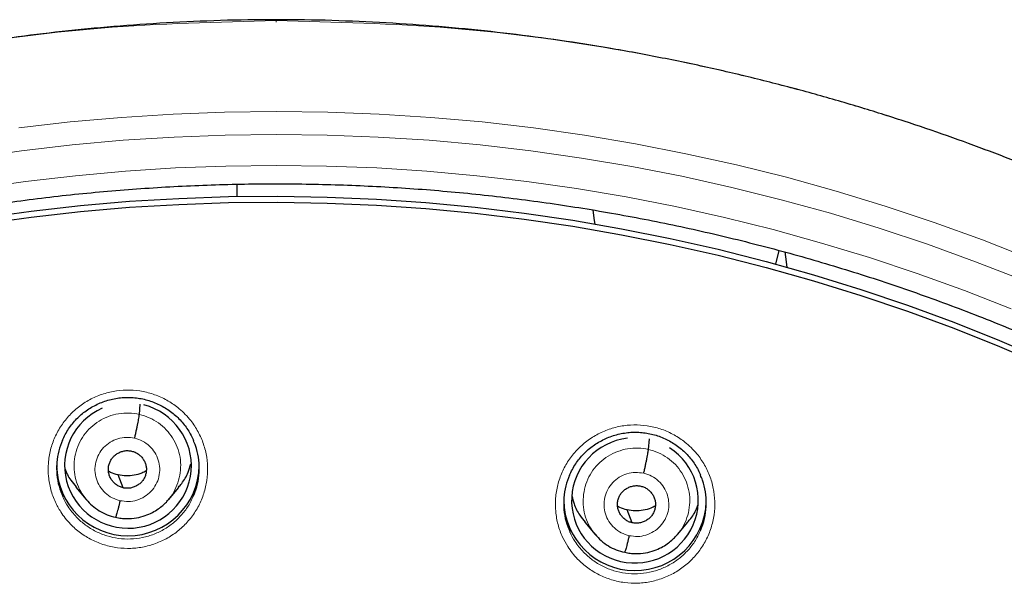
# Model space of a CAD drawing. Header units: millimetres. Extents: x 8 to 2314, y 12 to 2305.
# Tile 80 of 156: x 1080 to 1104, y 1845 to 1859. Entities that reach past the tile are written whole.
import ezdxf

# ---------------------------------------------------------------- set-up
doc = ezdxf.new("R2010")
doc.units = ezdxf.units.MM

msp = doc.modelspace()

# ---------------------------------------------------------------- linework, layer by layer
at = {"color": 7, "linetype": 'Continuous', "lineweight": 30}
for p, q in [((1085.624, 1854.929), (1085.621, 1854.637)), ((1098.472, 1853.025), (1098.549, 1853.351)), ((1083.298, 1849.441), (1083.32, 1849.689)), ((1095.434, 1848.607), (1095.456, 1848.856)), ((1082.909, 1847.691), (1082.792, 1847.999)), ((1081.784, 1847.708), (1082.029, 1847.414)), ((1083.991, 1847.409), (1084.235, 1847.702)), ((1082.021, 1847.424), (1082.037, 1847.408)), ((1082.039, 1847.41), (1082.033, 1847.418)), ((1095.046, 1846.857), (1094.928, 1847.164)), ((1082.73, 1846.989), (1082.725, 1846.987)), ((1093.92, 1846.871), (1094.165, 1846.578)), ((1096.127, 1846.577), (1096.371, 1846.87))]:
    msp.add_line(p, q, dxfattribs=at)
at = {"color": 252, "linetype": 'Continuous', "lineweight": 0}
for p, q in [((1082.052, 1847.393), (1082.039, 1847.41)), ((1082.725, 1846.987), (1082.581, 1847.035))]:
    msp.add_line(p, q, dxfattribs=at)
at = {"color": 252, "linetype": 'Continuous', "lineweight": 0, "flags": 128}
for points in [[(1080.425, 1856.271), (1081.647, 1856.413), (1082.872, 1856.523), (1084.1, 1856.602), (1085.329, 1856.65), (1086.559, 1856.666), (1087.789, 1856.65), (1089.018, 1856.602), (1090.246, 1856.523), (1091.471, 1856.413), (1092.692, 1856.271), (1093.91, 1856.098), (1095.122, 1855.893), (1096.329, 1855.658), (1097.529, 1855.391), (1098.721, 1855.094), (1099.905, 1854.766), (1101.08, 1854.408), (1102.245, 1854.02), (1103.399, 1853.602), (1104.541, 1853.154)], [(1086.559, 1856.116), (1085.341, 1856.101), (1084.124, 1856.054), (1082.908, 1855.976), (1081.696, 1855.866), (1080.486, 1855.726), (1079.281, 1855.554)], [(1104.364, 1852.64), (1103.232, 1853.083), (1102.09, 1853.497), (1100.936, 1853.881), (1099.773, 1854.236), (1098.601, 1854.56), (1097.42, 1854.854), (1096.232, 1855.118), (1095.038, 1855.352), (1093.837, 1855.554), (1092.632, 1855.726), (1091.422, 1855.866), (1090.209, 1855.976), (1088.994, 1856.054), (1087.777, 1856.101), (1086.559, 1856.116)], [(1079.397, 1854.826), (1080.583, 1854.994), (1081.773, 1855.133), (1082.967, 1855.24), (1084.163, 1855.317), (1085.36, 1855.363), (1086.559, 1855.379)], [(1086.559, 1855.379), (1087.757, 1855.363), (1088.955, 1855.317), (1090.151, 1855.24), (1091.345, 1855.133), (1092.535, 1854.994), (1093.721, 1854.826), (1094.903, 1854.626), (1096.078, 1854.397), (1097.247, 1854.137), (1098.409, 1853.847), (1099.563, 1853.528), (1100.707, 1853.179), (1101.842, 1852.801), (1102.967, 1852.394), (1104.08, 1851.958)]]:
    msp.add_lwpolyline(points, dxfattribs=at)
at = {"color": 7, "linetype": 'Continuous', "lineweight": 30, "flags": 128}
for points in [[(1079.555, 1854.13), (1080.722, 1854.291), (1081.892, 1854.422), (1083.066, 1854.522), (1084.242, 1854.593), (1085.419, 1854.633), (1086.597, 1854.644), (1087.775, 1854.623), (1088.952, 1854.573), (1090.127, 1854.492), (1091.3, 1854.381), (1092.469, 1854.24), (1093.634, 1854.07), (1094.795, 1853.869), (1095.949, 1853.638), (1097.097, 1853.378), (1098.237, 1853.088), (1099.37, 1852.77), (1100.493, 1852.422), (1101.607, 1852.045), (1102.711, 1851.64), (1103.803, 1851.207), (1104.883, 1850.746)], [(1079.555, 1853.987), (1080.722, 1854.148), (1081.892, 1854.279), (1083.066, 1854.379), (1084.242, 1854.45), (1085.419, 1854.49), (1086.597, 1854.5), (1087.775, 1854.48), (1088.952, 1854.43), (1090.127, 1854.349), (1091.3, 1854.238), (1092.469, 1854.097), (1093.634, 1853.926), (1094.795, 1853.726), (1095.949, 1853.495), (1097.097, 1853.235), (1098.237, 1852.945), (1099.37, 1852.627), (1100.493, 1852.279), (1101.607, 1851.902), (1102.711, 1851.497), (1103.803, 1851.064), (1104.883, 1850.603)], [(1094.109, 1854.317), (1094.134, 1854.118), (1094.153, 1853.972)], [(1098.684, 1853.315), (1098.713, 1853.08), (1098.731, 1852.946)]]:
    msp.add_lwpolyline(points, dxfattribs=at)
at = {"color": 7, "linetype": 'Continuous', "lineweight": 30}
for centre, start, end in [((1083.026, 1848.249), 180.818, 359.182), ((1095.113, 1847.419), 180.8267, 358.1486)]:
    msp.add_arc(centre, 1.7, start, end, dxfattribs=at)
for centre, major_axis, ratio, start_param, end_param in [((1083.026, 1848.222), (1.508, -0.09), 0.988953, 4.859446, 7.658729), ((1083.026, 1848.222), (1.508, -0.09), 0.988953, 2.047916, 4.859446), ((1095.112, 1847.392), (1.496, 0.21), 0.987919, 1.552968, 4.34608), ((1095.112, 1847.392), (1.496, 0.21), 0.987919, 4.34608, 7.137947)]:
    msp.add_ellipse(centre, major_axis=major_axis, ratio=ratio, start_param=start_param, end_param=end_param, dxfattribs=at)
at = {"color": 252, "linetype": 'Continuous', "lineweight": 0}
for points, knots in [([(1086.559, 1858.832), (1085.167, 1858.797), (1082.383, 1858.727), (1078.241, 1858.163), (1074.163, 1857.268), (1070.183, 1856.016), (1066.33, 1854.425), (1062.636, 1852.506), (1059.13, 1850.273), (1055.838, 1847.745), (1052.786, 1844.942), (1049.999, 1841.884), (1047.499, 1838.597), (1045.304, 1835.105), (1043.432, 1831.437), (1041.898, 1827.62), (1040.714, 1823.686), (1039.886, 1819.664), (1039.436, 1815.587), (1039.319, 1811.877), (1039.515, 1809.546), (1039.596, 1808.578)], [0, 0, 0, 0, 0.053444, 0.106887, 0.160331, 0.213774, 0.267218, 0.320661, 0.374105, 0.427548, 0.480992, 0.534435, 0.587879, 0.641323, 0.694766, 0.74821, 0.801653, 0.855097, 0.90854, 0.961984, 1, 1, 1, 1]), ([(1086.559, 1858.795), (1086.559, 1858.808), (1086.559, 1858.841), (1086.559, 1858.859), (1086.559, 1858.84), (1086.559, 1858.83)], [0, 0, 0, 0, 0.25292, 0.619287, 1, 1, 1, 1]), ([(1086.559, 1858.832), (1087.951, 1858.797), (1090.734, 1858.727), (1094.877, 1858.163), (1098.955, 1857.268), (1102.935, 1856.016), (1106.788, 1854.425), (1110.482, 1852.506), (1113.988, 1850.273), (1117.28, 1847.745), (1120.331, 1844.942), (1123.118, 1841.884), (1125.619, 1838.597), (1127.814, 1835.105), (1129.686, 1831.437), (1131.22, 1827.62), (1132.404, 1823.686), (1133.232, 1819.664), (1133.682, 1815.587), (1133.799, 1811.876), (1133.603, 1809.545), (1133.521, 1808.576)], [0, 0, 0, 0, 0.053442, 0.106885, 0.160327, 0.21377, 0.267212, 0.320654, 0.374097, 0.427539, 0.480981, 0.534424, 0.587866, 0.641309, 0.694751, 0.748193, 0.801636, 0.855078, 0.908521, 0.961963, 1, 1, 1, 1]), ([(1081.423, 1847.121), (1081.378, 1847.197), (1081.28, 1847.364), (1081.18, 1847.649), (1081.123, 1847.963), (1081.121, 1848.283), (1081.172, 1848.599), (1081.277, 1848.902), (1081.431, 1849.183), (1081.632, 1849.433), (1081.871, 1849.647), (1082.143, 1849.818), (1082.44, 1849.941), (1082.753, 1850.012), (1083.074, 1850.031), (1083.393, 1849.995), (1083.702, 1849.907), (1083.991, 1849.769), (1084.221, 1849.608), (1084.396, 1849.445), (1084.553, 1849.265), (1084.706, 1849.03), (1084.835, 1848.737), (1084.911, 1848.426), (1084.934, 1848.107), (1084.902, 1847.789), (1084.817, 1847.48), (1084.681, 1847.19), (1084.498, 1846.927), (1084.272, 1846.699), (1084.012, 1846.511), (1083.723, 1846.37), (1083.415, 1846.278), (1083.096, 1846.24), (1082.775, 1846.255), (1082.461, 1846.324), (1082.163, 1846.443), (1081.89, 1846.611), (1081.682, 1846.793), (1081.528, 1846.966), (1081.458, 1847.069), (1081.423, 1847.121)], [0, 0, 0, 0, 0.022154, 0.049035, 0.075916, 0.102827, 0.129738, 0.156651, 0.183564, 0.210449, 0.237334, 0.264173, 0.291012, 0.317809, 0.344606, 0.371381, 0.398156, 0.424941, 0.451726, 0.468412, 0.485099, 0.512, 0.538901, 0.565801, 0.592701, 0.619616, 0.646531, 0.673438, 0.700345, 0.727217, 0.754088, 0.780913, 0.807738, 0.834525, 0.861312, 0.888086, 0.914861, 0.941655, 0.968449, 0.984224, 1, 1, 1, 1]), ([(1082.033, 1847.418), (1081.998, 1847.46), (1081.909, 1847.566), (1081.814, 1847.767), (1081.748, 1848.005), (1081.734, 1848.253), (1081.767, 1848.499), (1081.846, 1848.735), (1081.969, 1848.951), (1082.133, 1849.138), (1082.332, 1849.29), (1082.558, 1849.4), (1082.8, 1849.464), (1083.051, 1849.485), (1083.216, 1849.456), (1083.298, 1849.441)], [0, 0, 0, 0, 0.052511, 0.1314843, 0.2103917, 0.2892591, 0.3682294, 0.4471976, 0.5260608, 0.604967, 0.6839406, 0.7629242, 0.8419364, 0.9209146, 1, 1, 1, 1]), ([(1083.298, 1849.441), (1083.378, 1849.419), (1083.539, 1849.373), (1083.756, 1849.245), (1083.945, 1849.082), (1084.098, 1848.885), (1084.21, 1848.663), (1084.275, 1848.423), (1084.29, 1848.175), (1084.257, 1847.929), (1084.176, 1847.695), (1084.087, 1847.523), (1084.012, 1847.442), (1083.994, 1847.422)], [0, 0, 0, 0, 0.097, 0.193865, 0.290773, 0.387647, 0.484508, 0.581289, 0.67802, 0.774877, 0.871732, 0.968458, 1, 1, 1, 1]), ([(1093.511, 1846.29), (1093.467, 1846.364), (1093.37, 1846.53), (1093.271, 1846.813), (1093.214, 1847.127), (1093.212, 1847.446), (1093.263, 1847.762), (1093.368, 1848.065), (1093.522, 1848.346), (1093.722, 1848.597), (1093.962, 1848.813), (1094.234, 1848.984), (1094.531, 1849.108), (1094.845, 1849.181), (1095.166, 1849.2), (1095.486, 1849.165), (1095.795, 1849.079), (1096.084, 1848.941), (1096.313, 1848.781), (1096.488, 1848.619), (1096.645, 1848.439), (1096.798, 1848.205), (1096.926, 1847.913), (1097.002, 1847.602), (1097.025, 1847.284), (1096.993, 1846.966), (1096.909, 1846.657), (1096.772, 1846.367), (1096.589, 1846.103), (1096.364, 1845.874), (1096.103, 1845.685), (1095.814, 1845.543), (1095.506, 1845.45), (1095.186, 1845.411), (1094.865, 1845.425), (1094.551, 1845.493), (1094.253, 1845.611), (1093.98, 1845.778), (1093.772, 1845.96), (1093.617, 1846.134), (1093.546, 1846.238), (1093.511, 1846.29)], [0, 0, 0, 0, 0.0217908, 0.048629, 0.0754673, 0.102351, 0.1292348, 0.1561473, 0.1830598, 0.2099717, 0.2368834, 0.2637655, 0.2906473, 0.3174834, 0.3443193, 0.3711135, 0.3979077, 0.4246826, 0.4514576, 0.4681123, 0.484767, 0.5116335, 0.5385002, 0.5653651, 0.5922302, 0.6191255, 0.6460209, 0.6729367, 0.6998523, 0.7267576, 0.7536627, 0.7805313, 0.8073996, 0.8342211, 0.8610426, 0.8878277, 0.9146129, 0.941388, 0.9681634, 0.9840817, 1, 1, 1, 1]), ([(1082.838, 1847.385), (1082.773, 1847.405), (1082.644, 1847.445), (1082.479, 1847.566), (1082.349, 1847.721), (1082.265, 1847.904), (1082.231, 1848.103), (1082.251, 1848.304), (1082.322, 1848.493), (1082.44, 1848.657), (1082.598, 1848.785), (1082.783, 1848.868), (1082.985, 1848.904), (1083.118, 1848.884), (1083.185, 1848.874)], [0, 0, 0, 0, 0.083336, 0.166669, 0.250003, 0.333337, 0.416668, 0.499999, 0.583332, 0.66666, 0.749995, 0.83333, 0.916665, 1, 1, 1, 1]), ([(1083.185, 1848.874), (1083.25, 1848.854), (1083.379, 1848.814), (1083.544, 1848.694), (1083.674, 1848.539), (1083.758, 1848.355), (1083.792, 1848.156), (1083.772, 1847.955), (1083.701, 1847.767), (1083.583, 1847.603), (1083.426, 1847.474), (1083.24, 1847.391), (1083.038, 1847.355), (1082.905, 1847.375), (1082.838, 1847.385)], [0, 0, 0, 0, 0.083333, 0.166663, 0.249998, 0.333333, 0.416668, 0.499998, 0.58333, 0.666662, 0.749996, 0.83333, 0.916664, 1, 1, 1, 1]), ([(1094.175, 1846.574), (1094.138, 1846.618), (1094.047, 1846.726), (1093.951, 1846.93), (1093.884, 1847.168), (1093.87, 1847.416), (1093.903, 1847.662), (1093.982, 1847.898), (1094.105, 1848.114), (1094.27, 1848.302), (1094.469, 1848.454), (1094.694, 1848.564), (1094.936, 1848.629), (1095.187, 1848.65), (1095.352, 1848.622), (1095.434, 1848.607)], [0, 0, 0, 0, 0.0553541, 0.1340903, 0.2127605, 0.2913896, 0.3701219, 0.4488539, 0.5274824, 0.6061526, 0.6848892, 0.7636362, 0.8424108, 0.9211512, 1, 1, 1, 1]), ([(1095.434, 1848.607), (1095.515, 1848.585), (1095.675, 1848.54), (1095.892, 1848.412), (1096.081, 1848.25), (1096.235, 1848.053), (1096.346, 1847.831), (1096.411, 1847.591), (1096.426, 1847.344), (1096.393, 1847.097), (1096.312, 1846.863), (1096.222, 1846.69), (1096.147, 1846.608), (1096.129, 1846.588)], [0, 0, 0, 0, 0.096892, 0.193651, 0.290452, 0.38722, 0.483974, 0.580647, 0.677269, 0.774018, 0.870767, 0.967389, 1, 1, 1, 1]), ([(1094.974, 1846.551), (1094.91, 1846.571), (1094.781, 1846.61), (1094.615, 1846.73), (1094.486, 1846.885), (1094.401, 1847.068), (1094.368, 1847.267), (1094.387, 1847.468), (1094.458, 1847.657), (1094.577, 1847.821), (1094.734, 1847.95), (1094.919, 1848.033), (1095.121, 1848.069), (1095.255, 1848.049), (1095.322, 1848.04)], [0, 0, 0, 0, 0.083335, 0.166669, 0.250002, 0.333334, 0.416665, 0.499999, 0.58333, 0.66666, 0.749995, 0.83333, 0.916665, 1, 1, 1, 1]), ([(1095.322, 1848.04), (1095.386, 1848.02), (1095.515, 1847.98), (1095.68, 1847.86), (1095.81, 1847.706), (1095.894, 1847.522), (1095.928, 1847.323), (1095.909, 1847.123), (1095.837, 1846.934), (1095.719, 1846.77), (1095.562, 1846.641), (1095.376, 1846.558), (1095.175, 1846.521), (1095.041, 1846.541), (1094.974, 1846.551)], [0, 0, 0, 0, 0.0833354, 0.1666707, 0.2500054, 0.3333388, 0.4166705, 0.5000026, 0.5833312, 0.6666645, 0.749998, 0.8333315, 0.9166646, 1, 1, 1, 1]), ([(1081.47, 1847.487), (1081.473, 1847.478), (1081.502, 1847.395), (1081.55, 1847.32), (1081.593, 1847.253)], [0, 0, 0, 0, 0.109183, 1, 1, 1, 1]), ([(1081.593, 1847.253), (1081.624, 1847.207), (1081.687, 1847.115), (1081.825, 1846.959), (1082.011, 1846.797), (1082.255, 1846.646), (1082.522, 1846.54), (1082.802, 1846.478), (1083.089, 1846.465), (1083.375, 1846.498), (1083.65, 1846.58), (1083.909, 1846.707), (1084.142, 1846.875), (1084.342, 1847.08), (1084.493, 1847.288), (1084.557, 1847.435), (1084.582, 1847.494)], [0, 0, 0, 0, 0.04576, 0.09152, 0.169239, 0.246956, 0.324596, 0.402235, 0.479912, 0.557589, 0.635377, 0.713166, 0.791099, 0.869033, 0.94708, 1, 1, 1, 1]), ([(1093.557, 1846.652), (1093.56, 1846.643), (1093.589, 1846.561), (1093.636, 1846.487), (1093.678, 1846.422)], [0, 0, 0, 0, 0.112365, 1, 1, 1, 1]), ([(1093.678, 1846.422), (1093.709, 1846.375), (1093.773, 1846.282), (1093.911, 1846.127), (1094.097, 1845.964), (1094.341, 1845.815), (1094.608, 1845.709), (1094.889, 1845.648), (1095.176, 1845.635), (1095.462, 1845.67), (1095.738, 1845.754), (1095.996, 1845.881), (1096.23, 1846.05), (1096.43, 1846.256), (1096.581, 1846.465), (1096.645, 1846.613), (1096.671, 1846.672)], [0, 0, 0, 0, 0.046083, 0.0921658, 0.1696706, 0.2471748, 0.3247046, 0.4022342, 0.4798702, 0.5575066, 0.6352867, 0.7130676, 0.7909655, 0.8688643, 0.9468018, 1, 1, 1, 1])]:
    msp.add_open_spline(points, degree=3, knots=knots, dxfattribs=at)
at = {"color": 7, "linetype": 'Continuous', "lineweight": 30}
for points, knots in [([(1086.559, 1858.846), (1086.388, 1858.847), (1085.783, 1858.851), (1084.753, 1858.819), (1083.476, 1858.753), (1082.227, 1858.652), (1081.011, 1858.523), (1079.831, 1858.367), (1078.686, 1858.187), (1077.569, 1857.985), (1076.414, 1857.749), (1075.226, 1857.475), (1074.009, 1857.161), (1072.835, 1856.826), (1071.702, 1856.473), (1070.611, 1856.104), (1069.531, 1855.711), (1068.466, 1855.295), (1067.417, 1854.856), (1066.416, 1854.41), (1065.463, 1853.959), (1064.555, 1853.506), (1063.694, 1853.052), (1062.852, 1852.587), (1062.031, 1852.112), (1061.235, 1851.628), (1060.488, 1851.154), (1059.79, 1850.692), (1059.014, 1850.158), (1058.161, 1849.543), (1057.237, 1848.84), (1056.36, 1848.139), (1055.529, 1847.441), (1054.743, 1846.749), (1054, 1846.065), (1053.299, 1845.392), (1052.66, 1844.752), (1052.077, 1844.147), (1051.547, 1843.577), (1051.038, 1843.012), (1050.537, 1842.437), (1050.031, 1841.835), (1049.516, 1841.201), (1048.972, 1840.505), (1048.401, 1839.745), (1047.805, 1838.914), (1047.206, 1838.037), (1046.605, 1837.114), (1046.006, 1836.142), (1045.41, 1835.122), (1044.822, 1834.051), (1044.234, 1832.912), (1043.655, 1831.709), (1043.095, 1830.452), (1042.568, 1829.171), (1042.076, 1827.869), (1041.623, 1826.548), (1041.198, 1825.178), (1040.807, 1823.759), (1040.454, 1822.29), (1040.15, 1820.806), (1039.928, 1819.493), (1039.77, 1818.357), (1039.658, 1817.403), (1039.566, 1816.445), (1039.495, 1815.488), (1039.446, 1814.551), (1039.417, 1813.651), (1039.405, 1812.805), (1039.408, 1812.012), (1039.422, 1811.274), (1039.446, 1810.593), (1039.476, 1809.969), (1039.511, 1809.402), (1039.549, 1808.887), (1039.578, 1808.561), (1039.591, 1808.406)], [0, 0, 0, 0, 0.006544, 0.023189, 0.039523, 0.055546, 0.071256, 0.086381, 0.101202, 0.115717, 0.129924, 0.146436, 0.162509, 0.178142, 0.193332, 0.208079, 0.222382, 0.237481, 0.252055, 0.266105, 0.279635, 0.292647, 0.305143, 0.317126, 0.329717, 0.341696, 0.353067, 0.363835, 0.374004, 0.389463, 0.404424, 0.418894, 0.432876, 0.446375, 0.459391, 0.471927, 0.483983, 0.494402, 0.504436, 0.514088, 0.523822, 0.533964, 0.544517, 0.555483, 0.568182, 0.581397, 0.595131, 0.609385, 0.624161, 0.639462, 0.655288, 0.67164, 0.689316, 0.707215, 0.725199, 0.743263, 0.761405, 0.77962, 0.799171, 0.818799, 0.838502, 0.858276, 0.870742, 0.883236, 0.895758, 0.908306, 0.920692, 0.932393, 0.94338, 0.953654, 0.963217, 0.97207, 0.980075, 0.987398, 0.994039, 1, 1, 1, 1]), ([(1133.526, 1808.406), (1133.539, 1808.549), (1133.565, 1808.848), (1133.601, 1809.319), (1133.634, 1809.836), (1133.663, 1810.397), (1133.687, 1811.002), (1133.704, 1811.652), (1133.713, 1812.373), (1133.709, 1813.167), (1133.69, 1814.036), (1133.653, 1814.955), (1133.594, 1815.903), (1133.501, 1817.018), (1133.362, 1818.284), (1133.159, 1819.695), (1132.911, 1821.095), (1132.62, 1822.481), (1132.286, 1823.853), (1131.902, 1825.24), (1131.466, 1826.64), (1130.977, 1828.05), (1130.445, 1829.438), (1129.913, 1830.706), (1129.393, 1831.855), (1128.898, 1832.88), (1128.39, 1833.871), (1127.843, 1834.881), (1127.255, 1835.903), (1126.628, 1836.932), (1125.999, 1837.907), (1125.371, 1838.831), (1124.746, 1839.705), (1124.156, 1840.492), (1123.603, 1841.2), (1123.089, 1841.833), (1122.584, 1842.433), (1122.084, 1843.007), (1121.521, 1843.632), (1120.875, 1844.324), (1120.124, 1845.091), (1119.35, 1845.846), (1118.555, 1846.587), (1117.741, 1847.31), (1116.879, 1848.04), (1115.966, 1848.775), (1115.001, 1849.511), (1114.139, 1850.133), (1113.391, 1850.649), (1112.762, 1851.067), (1112.093, 1851.495), (1111.384, 1851.933), (1110.632, 1852.377), (1109.838, 1852.826), (1109.023, 1853.266), (1108.192, 1853.693), (1107.344, 1854.108), (1106.458, 1854.521), (1105.531, 1854.928), (1104.564, 1855.33), (1103.572, 1855.716), (1102.556, 1856.087), (1101.518, 1856.439), (1100.441, 1856.778), (1099.326, 1857.101), (1098.173, 1857.405), (1096.982, 1857.687), (1095.754, 1857.946), (1094.533, 1858.171), (1093.323, 1858.362), (1092.127, 1858.521), (1090.902, 1858.651), (1089.65, 1858.753), (1088.371, 1858.819), (1087.337, 1858.851), (1086.731, 1858.847), (1086.559, 1858.846)], [0, 0, 0, 0, 0.005494, 0.011571, 0.018232, 0.025477, 0.033308, 0.041725, 0.050729, 0.061313, 0.07261, 0.084622, 0.097157, 0.109693, 0.128298, 0.146842, 0.165323, 0.183741, 0.202094, 0.22038, 0.239851, 0.259237, 0.278535, 0.29774, 0.31276, 0.3276, 0.342038, 0.35607, 0.372243, 0.387841, 0.402865, 0.417317, 0.431201, 0.444517, 0.455459, 0.465991, 0.476113, 0.485829, 0.495457, 0.508639, 0.522479, 0.536978, 0.550482, 0.564515, 0.579078, 0.594176, 0.609813, 0.625995, 0.635215, 0.64493, 0.655143, 0.665856, 0.677074, 0.688801, 0.70104, 0.712711, 0.724817, 0.737358, 0.750338, 0.763757, 0.777617, 0.791261, 0.805309, 0.819761, 0.834616, 0.849872, 0.865529, 0.881585, 0.898037, 0.913147, 0.928574, 0.944316, 0.960371, 0.976739, 0.993419, 1, 1, 1, 1]), ([(1041.799, 1817.046), (1041.838, 1817.296), (1041.917, 1817.802), (1042.053, 1818.561), (1042.203, 1819.325), (1042.366, 1820.086), (1042.544, 1820.844), (1042.734, 1821.599), (1042.939, 1822.35), (1043.156, 1823.098), (1043.387, 1823.842), (1043.631, 1824.581), (1043.888, 1825.317), (1044.159, 1826.048), (1044.442, 1826.774), (1044.738, 1827.495), (1045.047, 1828.211), (1045.369, 1828.922), (1045.704, 1829.627), (1046.051, 1830.326), (1046.41, 1831.019), (1046.782, 1831.706), (1047.166, 1832.386), (1047.562, 1833.06), (1047.969, 1833.726), (1048.389, 1834.386), (1048.821, 1835.038), (1049.264, 1835.683), (1049.718, 1836.32), (1050.184, 1836.949), (1050.661, 1837.57), (1051.149, 1838.183), (1051.647, 1838.787), (1052.157, 1839.382), (1052.677, 1839.969), (1053.207, 1840.547), (1053.748, 1841.115), (1054.298, 1841.674), (1054.859, 1842.224), (1055.429, 1842.764), (1056.009, 1843.294), (1056.598, 1843.814), (1057.197, 1844.323), (1057.804, 1844.823), (1058.42, 1845.312), (1059.045, 1845.79), (1059.678, 1846.257), (1060.32, 1846.714), (1060.969, 1847.159), (1061.627, 1847.593), (1062.292, 1848.016), (1062.964, 1848.427), (1063.644, 1848.827), (1064.33, 1849.214), (1065.024, 1849.59), (1065.724, 1849.954), (1066.431, 1850.306), (1067.143, 1850.646), (1067.862, 1850.974), (1068.586, 1851.289), (1069.316, 1851.591), (1070.051, 1851.881), (1070.791, 1852.159), (1071.536, 1852.423), (1072.286, 1852.675), (1073.04, 1852.914), (1073.798, 1853.139), (1074.56, 1853.352), (1075.326, 1853.552), (1076.095, 1853.738), (1076.868, 1853.911), (1077.643, 1854.071), (1078.421, 1854.218), (1079.202, 1854.351), (1079.984, 1854.471), (1080.769, 1854.577), (1081.556, 1854.67), (1082.344, 1854.749), (1083.134, 1854.814), (1083.924, 1854.866), (1084.715, 1854.905), (1085.507, 1854.93), (1086.122, 1854.939), (1086.472, 1854.939), (1086.559, 1854.94)], [0, 0, 0, 0, 0.011994, 0.024296, 0.036598, 0.048899, 0.061201, 0.073503, 0.085804, 0.098106, 0.110407, 0.122709, 0.13501, 0.147312, 0.159613, 0.171914, 0.184216, 0.196517, 0.208818, 0.221119, 0.23342, 0.245721, 0.258022, 0.270323, 0.282624, 0.294925, 0.307225, 0.319526, 0.331827, 0.344127, 0.356428, 0.368728, 0.381028, 0.393329, 0.405629, 0.417929, 0.430229, 0.442529, 0.454829, 0.467129, 0.479428, 0.491728, 0.504028, 0.516327, 0.528627, 0.540926, 0.553226, 0.565525, 0.577824, 0.590124, 0.602423, 0.614722, 0.627021, 0.63932, 0.651619, 0.663918, 0.676217, 0.688515, 0.700814, 0.713113, 0.725411, 0.73771, 0.750009, 0.762307, 0.774606, 0.786904, 0.799202, 0.811501, 0.823799, 0.836097, 0.848396, 0.860694, 0.872992, 0.88529, 0.897588, 0.909887, 0.922185, 0.934483, 0.946781, 0.959079, 0.971377, 0.983675, 0.995973, 1, 1, 1, 1]), ([(1086.559, 1854.94), (1086.697, 1854.939), (1087.1, 1854.938), (1087.766, 1854.926), (1088.558, 1854.898), (1089.349, 1854.857), (1090.139, 1854.803), (1090.928, 1854.734), (1091.716, 1854.652), (1092.503, 1854.557), (1093.287, 1854.448), (1094.069, 1854.326), (1094.85, 1854.19), (1095.627, 1854.041), (1096.402, 1853.878), (1097.174, 1853.703), (1097.942, 1853.514), (1098.707, 1853.311), (1099.469, 1853.096), (1100.226, 1852.868), (1100.979, 1852.627), (1101.728, 1852.372), (1102.472, 1852.105), (1103.211, 1851.825), (1103.945, 1851.533), (1104.674, 1851.228), (1105.397, 1850.91), (1106.115, 1850.581), (1106.826, 1850.238), (1107.531, 1849.884), (1108.23, 1849.518), (1108.922, 1849.139), (1109.608, 1848.749), (1110.286, 1848.347), (1110.957, 1847.934), (1111.621, 1847.509), (1112.276, 1847.073), (1112.924, 1846.625), (1113.564, 1846.166), (1114.196, 1845.697), (1114.819, 1845.217), (1115.433, 1844.726), (1116.039, 1844.224), (1116.636, 1843.713), (1117.223, 1843.191), (1117.801, 1842.659), (1118.369, 1842.117), (1118.928, 1841.566), (1119.477, 1841.005), (1120.015, 1840.435), (1120.543, 1839.855), (1121.061, 1839.267), (1121.569, 1838.669), (1122.065, 1838.063), (1122.551, 1837.449), (1123.026, 1836.827), (1123.489, 1836.196), (1123.942, 1835.557), (1124.382, 1834.911), (1124.812, 1834.258), (1125.229, 1833.597), (1125.635, 1832.929), (1126.028, 1832.254), (1126.41, 1831.572), (1126.779, 1830.884), (1127.136, 1830.19), (1127.48, 1829.49), (1127.812, 1828.784), (1128.132, 1828.072), (1128.438, 1827.355), (1128.732, 1826.633), (1129.013, 1825.906), (1129.281, 1825.174), (1129.535, 1824.437), (1129.777, 1823.697), (1130.005, 1822.952), (1130.22, 1822.204), (1130.422, 1821.451), (1130.61, 1820.696), (1130.784, 1819.938), (1130.945, 1819.176), (1131.093, 1818.412), (1131.226, 1817.646), (1131.318, 1817.074), (1131.361, 1816.758), (1131.369, 1816.699)], [0, 0, 0, 0, 0.006403, 0.018634, 0.030864, 0.043094, 0.055324, 0.067555, 0.079785, 0.092015, 0.104246, 0.116476, 0.128707, 0.140937, 0.153167, 0.165398, 0.177628, 0.189859, 0.202089, 0.21432, 0.22655, 0.238781, 0.251011, 0.263242, 0.275473, 0.287704, 0.299934, 0.312165, 0.324396, 0.336627, 0.348858, 0.361089, 0.37332, 0.385551, 0.397782, 0.410014, 0.422245, 0.434476, 0.446708, 0.458939, 0.47117, 0.483402, 0.495634, 0.507865, 0.520097, 0.532329, 0.544561, 0.556793, 0.569025, 0.581257, 0.593489, 0.605721, 0.617954, 0.630186, 0.642418, 0.654651, 0.666883, 0.679116, 0.691349, 0.703581, 0.715814, 0.728047, 0.74028, 0.752513, 0.764746, 0.776979, 0.789212, 0.801446, 0.813679, 0.825912, 0.838146, 0.850379, 0.862613, 0.874846, 0.88708, 0.899313, 0.911547, 0.923781, 0.936015, 0.948248, 0.960482, 0.972716, 0.98495, 0.997184, 1, 1, 1, 1]), ([(1081.467, 1848.828), (1081.477, 1848.85), (1081.506, 1848.921), (1081.569, 1849.032), (1081.653, 1849.161), (1081.749, 1849.28), (1081.854, 1849.389), (1081.969, 1849.486), (1082.092, 1849.574), (1082.224, 1849.651), (1082.363, 1849.716), (1082.509, 1849.77), (1082.659, 1849.81), (1082.811, 1849.837), (1082.964, 1849.849), (1083.116, 1849.848), (1083.267, 1849.833), (1083.416, 1849.804), (1083.563, 1849.762), (1083.707, 1849.707), (1083.846, 1849.639), (1083.978, 1849.56), (1084.102, 1849.468), (1084.216, 1849.367), (1084.32, 1849.257), (1084.413, 1849.137), (1084.495, 1849.01), (1084.554, 1848.902), (1084.581, 1848.835), (1084.589, 1848.815)], [0, 0, 0, 0, 0.018787, 0.058149, 0.097293, 0.136012, 0.174165, 0.21193, 0.250049, 0.288619, 0.327519, 0.366602, 0.405687, 0.444591, 0.483198, 0.521445, 0.559371, 0.597566, 0.636085, 0.674853, 0.713771, 0.75271, 0.791532, 0.830149, 0.86848, 0.906616, 0.94507, 0.983829, 1, 1, 1, 1]), ([(1083.185, 1848.874), (1083.192, 1848.903), (1083.206, 1848.963), (1083.225, 1849.052), (1083.244, 1849.138), (1083.26, 1849.219), (1083.274, 1849.293), (1083.286, 1849.356), (1083.294, 1849.408), (1083.297, 1849.43), (1083.298, 1849.441)], [0, 0, 0, 0, 0.123994, 0.24834, 0.373568, 0.499461, 0.625433, 0.750886, 0.87558, 1, 1, 1, 1]), ([(1093.555, 1847.993), (1093.565, 1848.016), (1093.594, 1848.086), (1093.657, 1848.198), (1093.742, 1848.327), (1093.838, 1848.446), (1093.943, 1848.555), (1094.057, 1848.653), (1094.181, 1848.741), (1094.313, 1848.818), (1094.452, 1848.884), (1094.598, 1848.938), (1094.748, 1848.979), (1094.9, 1849.006), (1095.053, 1849.019), (1095.205, 1849.018), (1095.356, 1849.003), (1095.505, 1848.975), (1095.652, 1848.934), (1095.796, 1848.879), (1095.935, 1848.812), (1096.067, 1848.732), (1096.19, 1848.642), (1096.305, 1848.541), (1096.408, 1848.431), (1096.502, 1848.312), (1096.583, 1848.184), (1096.642, 1848.078), (1096.668, 1848.012), (1096.676, 1847.993)], [0, 0, 0, 0, 0.01872, 0.058134, 0.097336, 0.136117, 0.174334, 0.212164, 0.250348, 0.288979, 0.327938, 0.367074, 0.406209, 0.44516, 0.483813, 0.522107, 0.560076, 0.598303, 0.636852, 0.675648, 0.714589, 0.753545, 0.79238, 0.831007, 0.869347, 0.907487, 0.945946, 0.984718, 1, 1, 1, 1]), ([(1081.465, 1848.83), (1081.433, 1848.746), (1081.366, 1848.573), (1081.323, 1848.294), (1081.325, 1848.008), (1081.371, 1847.734), (1081.438, 1847.566), (1081.47, 1847.487)], [0, 0, 0, 0, 0.195244, 0.401759, 0.608274, 0.814555, 1, 1, 1, 1]), ([(1084.582, 1847.494), (1084.596, 1847.522), (1084.652, 1847.635), (1084.703, 1847.852), (1084.735, 1848.136), (1084.711, 1848.421), (1084.662, 1848.651), (1084.604, 1848.777), (1084.586, 1848.816)], [0, 0, 0, 0, 0.0674613, 0.2770812, 0.4867023, 0.696209, 0.9057155, 1, 1, 1, 1]), ([(1082.909, 1847.691), (1082.881, 1847.7), (1082.824, 1847.716), (1082.747, 1847.763), (1082.681, 1847.822), (1082.626, 1847.892), (1082.586, 1847.971), (1082.562, 1848.056), (1082.556, 1848.144), (1082.567, 1848.231), (1082.596, 1848.315), (1082.64, 1848.391), (1082.699, 1848.457), (1082.77, 1848.51), (1082.85, 1848.55), (1082.936, 1848.574), (1083.026, 1848.583), (1083.085, 1848.573), (1083.114, 1848.568)], [0, 0, 0, 0, 0.062617, 0.125093, 0.187747, 0.25048, 0.31305, 0.375347, 0.437612, 0.500009, 0.562403, 0.624661, 0.686953, 0.74952, 0.812254, 0.87491, 0.937385, 1, 1, 1, 1]), ([(1083.114, 1848.568), (1083.142, 1848.559), (1083.2, 1848.543), (1083.276, 1848.496), (1083.343, 1848.437), (1083.397, 1848.367), (1083.437, 1848.288), (1083.462, 1848.203), (1083.468, 1848.115), (1083.456, 1848.028), (1083.428, 1847.944), (1083.383, 1847.868), (1083.324, 1847.802), (1083.253, 1847.749), (1083.173, 1847.709), (1083.087, 1847.685), (1082.997, 1847.676), (1082.939, 1847.686), (1082.909, 1847.691)], [0, 0, 0, 0, 0.062617, 0.125093, 0.187748, 0.250482, 0.313051, 0.375349, 0.437614, 0.500011, 0.562404, 0.624662, 0.686954, 0.749521, 0.812255, 0.87491, 0.937385, 1, 1, 1, 1]), ([(1095.322, 1848.04), (1095.328, 1848.069), (1095.342, 1848.129), (1095.362, 1848.219), (1095.38, 1848.306), (1095.397, 1848.387), (1095.411, 1848.461), (1095.422, 1848.524), (1095.431, 1848.575), (1095.433, 1848.597), (1095.434, 1848.607)], [0, 0, 0, 0, 0.123769, 0.248399, 0.373755, 0.499406, 0.625028, 0.75053, 0.875619, 1, 1, 1, 1]), ([(1084.229, 1847.706), (1084.256, 1847.735), (1084.352, 1847.839), (1084.456, 1848.03), (1084.507, 1848.197), (1084.528, 1848.266)], [0, 0, 0, 0, 0.181037, 0.663258, 1, 1, 1, 1]), ([(1081.522, 1848.16), (1081.523, 1848.157), (1081.55, 1848.055), (1081.637, 1847.898), (1081.746, 1847.765), (1081.789, 1847.712)], [0, 0, 0, 0, 0.016515, 0.606791, 1, 1, 1, 1]), ([(1082.792, 1847.999), (1082.73, 1848.015), (1082.649, 1848.035), (1082.579, 1848.079), (1082.562, 1848.089)], [0, 0, 0, 0, 0.770025, 1, 1, 1, 1]), ([(1083.462, 1848.095), (1083.427, 1848.076), (1083.336, 1848.027), (1083.172, 1847.986), (1082.981, 1847.966), (1082.855, 1847.988), (1082.792, 1847.999)], [0, 0, 0, 0, 0.172392, 0.448586, 0.723985, 1, 1, 1, 1]), ([(1093.553, 1847.996), (1093.52, 1847.911), (1093.453, 1847.737), (1093.411, 1847.457), (1093.412, 1847.172), (1093.458, 1846.899), (1093.525, 1846.731), (1093.557, 1846.652)], [0, 0, 0, 0, 0.1968156, 0.4030856, 0.6093549, 0.8152589, 1, 1, 1, 1]), ([(1096.671, 1846.672), (1096.684, 1846.7), (1096.739, 1846.812), (1096.79, 1847.029), (1096.822, 1847.313), (1096.799, 1847.598), (1096.749, 1847.828), (1096.691, 1847.954), (1096.672, 1847.994)], [0, 0, 0, 0, 0.06653, 0.275968, 0.485406, 0.694596, 0.903785, 1, 1, 1, 1]), ([(1095.046, 1846.857), (1095.017, 1846.865), (1094.96, 1846.881), (1094.883, 1846.928), (1094.817, 1846.987), (1094.762, 1847.057), (1094.722, 1847.136), (1094.698, 1847.221), (1094.692, 1847.309), (1094.704, 1847.396), (1094.732, 1847.48), (1094.776, 1847.556), (1094.835, 1847.622), (1094.907, 1847.676), (1094.987, 1847.715), (1095.073, 1847.74), (1095.162, 1847.748), (1095.221, 1847.738), (1095.25, 1847.733)], [0, 0, 0, 0, 0.062616, 0.12509, 0.187744, 0.250477, 0.313046, 0.375342, 0.437605, 0.5, 0.562396, 0.624658, 0.686953, 0.749522, 0.812256, 0.87491, 0.937384, 1, 1, 1, 1]), ([(1095.25, 1847.733), (1095.279, 1847.725), (1095.336, 1847.709), (1095.412, 1847.663), (1095.479, 1847.604), (1095.533, 1847.533), (1095.574, 1847.455), (1095.598, 1847.37), (1095.604, 1847.282), (1095.592, 1847.194), (1095.564, 1847.111), (1095.52, 1847.034), (1095.46, 1846.968), (1095.389, 1846.915), (1095.309, 1846.875), (1095.223, 1846.851), (1095.134, 1846.842), (1095.075, 1846.852), (1095.046, 1846.857)], [0, 0, 0, 0, 0.0626159, 0.1250902, 0.1877445, 0.2504779, 0.3130471, 0.3753431, 0.4376058, 0.5000014, 0.5623969, 0.6246592, 0.6869547, 0.7495235, 0.8122565, 0.8749103, 0.9373842, 1, 1, 1, 1]), ([(1082.037, 1847.408), (1082.08, 1847.36), (1082.17, 1847.26), (1082.338, 1847.14), (1082.526, 1847.042), (1082.663, 1847.008), (1082.731, 1846.991)], [0, 0, 0, 0, 0.231247, 0.488735, 0.744759, 1, 1, 1, 1]), ([(1082.73, 1846.99), (1082.775, 1846.981), (1082.861, 1846.963), (1083.028, 1846.952), (1083.222, 1846.967), (1083.429, 1847.022), (1083.603, 1847.097), (1083.744, 1847.181), (1083.853, 1847.267), (1083.937, 1847.346), (1083.981, 1847.397), (1084, 1847.42)], [0, 0, 0, 0, 0.0959161, 0.1870346, 0.3556028, 0.5066881, 0.6402627, 0.7562845, 0.8548332, 0.9360101, 1, 1, 1, 1]), ([(1082.838, 1847.385), (1082.831, 1847.357), (1082.818, 1847.299), (1082.798, 1847.219), (1082.779, 1847.147), (1082.762, 1847.085), (1082.748, 1847.038), (1082.737, 1847.004), (1082.733, 1846.995), (1082.731, 1846.991)], [0, 0, 0, 0, 0.146959, 0.293156, 0.438802, 0.583896, 0.728697, 0.87383, 1, 1, 1, 1]), ([(1093.611, 1847.498), (1093.625, 1847.436), (1093.664, 1847.274), (1093.772, 1847.06), (1093.882, 1846.928), (1093.926, 1846.875)], [0, 0, 0, 0, 0.270782, 0.70841, 1, 1, 1, 1]), ([(1096.366, 1846.875), (1096.392, 1846.904), (1096.487, 1847.008), (1096.569, 1847.148), (1096.606, 1847.26), (1096.61, 1847.276)], [0, 0, 0, 0, 0.2444815, 0.8988448, 1, 1, 1, 1]), ([(1094.928, 1847.164), (1094.866, 1847.18), (1094.785, 1847.2), (1094.715, 1847.243), (1094.699, 1847.253)], [0, 0, 0, 0, 0.770077, 1, 1, 1, 1]), ([(1095.598, 1847.261), (1095.563, 1847.243), (1095.472, 1847.194), (1095.309, 1847.152), (1095.117, 1847.132), (1094.991, 1847.153), (1094.928, 1847.164)], [0, 0, 0, 0, 0.1725016, 0.448655, 0.7240152, 1, 1, 1, 1]), ([(1094.161, 1846.585), (1094.208, 1846.532), (1094.303, 1846.427), (1094.475, 1846.303), (1094.663, 1846.206), (1094.799, 1846.172), (1094.867, 1846.155)], [0, 0, 0, 0, 0.251444, 0.501955, 0.751282, 1, 1, 1, 1]), ([(1094.867, 1846.155), (1094.911, 1846.146), (1094.997, 1846.128), (1095.164, 1846.118), (1095.358, 1846.134), (1095.564, 1846.189), (1095.737, 1846.264), (1095.876, 1846.349), (1095.985, 1846.435), (1096.067, 1846.514), (1096.11, 1846.565), (1096.129, 1846.587)], [0, 0, 0, 0, 0.096294, 0.187736, 0.356749, 0.508001, 0.641504, 0.757283, 0.855487, 0.936322, 1, 1, 1, 1]), ([(1094.974, 1846.551), (1094.967, 1846.522), (1094.954, 1846.464), (1094.934, 1846.384), (1094.915, 1846.312), (1094.899, 1846.251), (1094.884, 1846.203), (1094.874, 1846.17), (1094.869, 1846.161), (1094.867, 1846.156)], [0, 0, 0, 0, 0.147559, 0.29413, 0.440007, 0.585262, 0.730209, 0.875518, 1, 1, 1, 1])]:
    msp.add_open_spline(points, degree=3, knots=knots, dxfattribs=at)

doc.saveas('drawing.dxf')
